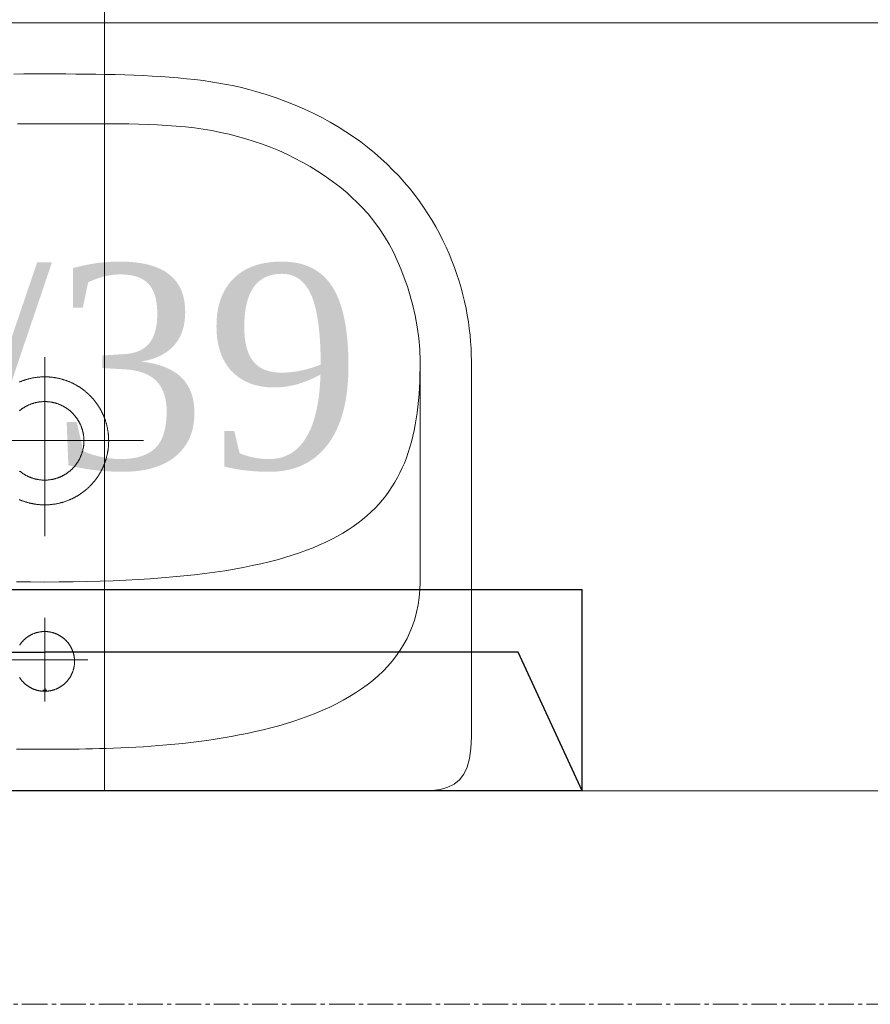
# Model space of a CAD drawing. Header units: centimetres. Extents: x 88729 to 133553, y -16225 to 14174.
# Tile 123 of 231: x 91485 to 91534, y -6861 to -6803. Entities that reach past the tile are written whole.
import ezdxf
from ezdxf.enums import TextEntityAlignment as Align

# ---------------------------------------------------------------- set-up
doc = ezdxf.new("R2010")
doc.units = ezdxf.units.CM
doc.linetypes.add('CENTER2', pattern=[1.125, 0.75, -0.125, 0.125, -0.125])
doc.layers.add('A-ARMATURA', color=252, linetype='Continuous', lineweight=5)
doc.layers.add('E_Istn_pozostaje', color=132, linetype='Continuous', lineweight=25)
for name, color, linetype in [('A-OS', 252, 'CENTER2'), ('A-SCIANY', 252, 'Continuous'), ('A-SUFITY', 252, 'Continuous'), ('E_opisy siły', 5, 'Continuous'), ('E_PODKLAD', 7, 'Continuous'), ('E_siła', 5, 'Continuous'), ('R-MET-IWE', 252, 'Continuous')]:
    doc.layers.add(name, color=color, linetype=linetype)
doc.styles.add('old', font='BOOKOS.TTF')
doc.styles.get("Standard").update_dxf_attribs({"font": 'txt.shx'})

# ---------------------------------------------------------------- blocks, each defined once
blk = doc.blocks.new('RLX_F50_18W')
at = {"ltscale": 0.1}
for p, q in [((5.9, 31.5), (-5.9, 31.5)), ((-5.9, -31.5), (-5.9, 31.5)), ((5.9, 31.5), (-2.224, 27.739)), ((5.9, 31.5), (5.9, -31.5)), ((-2.224, 27.739), (-2.224, 0)), ((-2.224, -27.739), (-2.224, 0)), ((-0.118, 0), (0, 0)), ((0, -0.118), (0, 0.118)), ((0, 0), (0.118, 0))]:
    blk.add_line(p, q, dxfattribs=at)
at = {"ltscale": 0.1, "flags": 9}
blk.add_attdef('RLXLUM', (0, 0), '', height=0.1, dxfattribs=at)
blk = doc.blocks.new('E_opis siły')
at = {"layer": 'E_siła', "linetype": 'Continuous', "ltscale": 0.5, "style": 'old', "flags": 4}
blk.add_attdef('OBWÓD', (0, 0), '', height=12, dxfattribs=at)
blk = doc.blocks.new('A$C3A7D2EB8')
at = {"layer": 'A-ARMATURA'}
for points in [[(1.816, -21.46), (1.217, -21.463), (0.609, -21.465), (-0.008, -21.465), (-0.008, -21.465), (-0.625, -21.465), (-1.233, -21.463), (-1.832, -21.46), (-2.421, -21.456), (-3.002, -21.449), (-3.573, -21.44), (-4.136, -21.428), (-4.689, -21.413), (-5.234, -21.394), (-5.77, -21.372), (-6.297, -21.345), (-6.816, -21.313), (-7.325, -21.277), (-7.827, -21.235), (-8.319, -21.188), (-8.804, -21.134), (-9.279, -21.075), (-9.747, -21.008), (-10.206, -20.934), (-10.657, -20.853), (-11.099, -20.764), (-11.534, -20.667), (-11.96, -20.561), (-12.379, -20.446), (-12.379, -20.446), (-12.982, -20.264), (-13.568, -20.068), (-14.137, -19.859), (-14.689, -19.639), (-15.225, -19.406), (-15.744, -19.162), (-16.246, -18.907), (-16.733, -18.641), (-17.203, -18.365), (-17.658, -18.08), (-18.097, -17.784), (-18.521, -17.48), (-18.929, -17.167), (-19.322, -16.846), (-19.701, -16.518), (-20.064, -16.181), (-20.413, -15.838), (-20.748, -15.488), (-21.069, -15.132), (-21.375, -14.771), (-21.668, -14.404), (-21.947, -14.032), (-22.212, -13.655), (-22.464, -13.274), (-22.703, -12.89), (-22.93, -12.502), (-23.143, -12.111), (-23.344, -11.717), (-23.532, -11.322), (-23.708, -10.925), (-23.872, -10.526), (-24.024, -10.127), (-24.165, -9.727), (-24.294, -9.327), (-24.411, -8.927), (-24.518, -8.528), (-24.613, -8.13), (-24.698, -7.734), (-24.772, -7.339), (-24.836, -6.947), (-24.889, -6.557), (-24.932, -6.171), (-24.966, -5.788), (-24.989, -5.409), (-25.003, -5.035), (-25.008, -4.665), (-25.008, -4.665), (-25.008, 17.362), (-24.981, 18.054), (-24.899, 18.645), (-24.762, 19.142), (-24.568, 19.551), (-24.315, 19.879), (-24.002, 20.133), (-23.629, 20.319), (-23.193, 20.443), (-22.695, 20.513), (-22.131, 20.535), (-0.008, 20.535), (22.115, 20.535)], [(1.646, 18.086), (1.289, 18.089), (0.944, 18.091), (0.613, 18.092), (0.295, 18.093), (-0.008, 18.093), (-0.008, 18.093), (-0.311, 18.093), (-0.628, 18.092), (-0.96, 18.091), (-1.304, 18.089), (-1.661, 18.086), (-2.03, 18.082), (-2.411, 18.076), (-2.802, 18.068), (-3.203, 18.059), (-3.613, 18.047), (-4.032, 18.032), (-4.459, 18.015), (-4.894, 17.994), (-5.335, 17.971), (-5.783, 17.944), (-6.236, 17.913), (-6.694, 17.878), (-7.156, 17.839), (-7.622, 17.795), (-8.09, 17.747), (-8.562, 17.694), (-9.034, 17.636), (-9.508, 17.572), (-9.983, 17.503), (-10.457, 17.427), (-10.93, 17.346), (-11.402, 17.258), (-11.871, 17.164), (-12.338, 17.063), (-12.802, 16.954), (-13.261, 16.838), (-13.716, 16.715), (-14.165, 16.584), (-14.608, 16.445), (-15.045, 16.297), (-15.475, 16.141), (-15.896, 15.976), (-16.31, 15.802), (-16.714, 15.619), (-17.108, 15.427), (-17.491, 15.224), (-17.864, 15.012), (-18.225, 14.789), (-18.574, 14.556), (-18.909, 14.312), (-19.231, 14.058), (-19.539, 13.792), (-19.832, 13.514), (-20.109, 13.225), (-20.37, 12.924), (-20.614, 12.611), (-20.841, 12.286), (-21.05, 11.947), (-21.24, 11.596), (-21.41, 11.232), (-21.561, 10.855), (-21.691, 10.464), (-21.799, 10.059), (-21.886, 9.64), (-21.95, 9.206), (-21.991, 8.758), (-22.008, 8.296), (-22.008, 8.296), (-22.008, -4.636), (-21.981, -5.32), (-21.924, -5.987), (-21.837, -6.649), (-21.72, -7.32), (-21.577, -7.901), (-21.424, -8.462), (-21.257, -9.005), (-21.077, -9.531), (-20.881, -10.041), (-20.668, -10.536), (-20.437, -11.017), (-20.186, -11.487), (-19.913, -11.945), (-19.617, -12.393), (-19.296, -12.832), (-18.95, -13.264), (-18.576, -13.689), (-17.721, -14.505), (-17.299, -14.846), (-16.87, -15.17), (-16.436, -15.476), (-15.997, -15.766), (-15.551, -16.039), (-15.101, -16.295), (-14.644, -16.536), (-14.183, -16.762), (-13.716, -16.972), (-13.244, -17.168), (-12.767, -17.348), (-12.285, -17.515), (-11.799, -17.668), (-11.307, -17.807), (-10.811, -17.932), (-10.311, -18.045), (-9.806, -18.145), (-9.297, -18.233), (-8.776, -18.303), (-8.246, -18.362), (-7.708, -18.412), (-7.163, -18.452), (-6.612, -18.484), (-6.058, -18.508), (-5.5, -18.526), (-4.94, -18.539), (-4.379, -18.546), (-3.819, -18.55), (-3.26, -18.55), (-2.704, -18.548), (-2.152, -18.545), (-1.605, -18.541), (-1.065, -18.538), (-0.532, -18.535), (-0.008, -18.535), (0.516, -18.535), (1.049, -18.538), (1.589, -18.541)], [(-0.008, 10.387), (-0.008, 15.291)], [(1.469, 13.898), (1.456, 13.917), (1.443, 13.936), (1.43, 13.955), (1.417, 13.974), (1.403, 13.992), (1.389, 14.011), (1.375, 14.029), (1.361, 14.047), (1.347, 14.064), (1.332, 14.082), (1.317, 14.099), (1.302, 14.116), (1.286, 14.133), (1.271, 14.15), (1.255, 14.167), (1.239, 14.183), (1.222, 14.199), (1.206, 14.215), (1.189, 14.231), (1.172, 14.246), (1.155, 14.261), (1.138, 14.276), (1.12, 14.291), (1.103, 14.306), (1.085, 14.32), (1.067, 14.334), (1.049, 14.348), (1.03, 14.362), (1.012, 14.375), (0.993, 14.388), (0.974, 14.401), (0.955, 14.413), (0.935, 14.426), (0.916, 14.438), (0.896, 14.45), (0.877, 14.461), (0.857, 14.473), (0.837, 14.484), (0.817, 14.495), (0.796, 14.505), (0.776, 14.516), (0.755, 14.526), (0.734, 14.535), (0.714, 14.545), (0.693, 14.554), (0.671, 14.563), (0.65, 14.572), (0.629, 14.58), (0.608, 14.588), (0.586, 14.596), (0.564, 14.603), (0.543, 14.611), (0.521, 14.618), (0.499, 14.624), (0.477, 14.631), (0.455, 14.637), (0.433, 14.643), (0.41, 14.648), (0.388, 14.653), (0.366, 14.658), (0.343, 14.663), (0.321, 14.667), (0.298, 14.671), (0.276, 14.675), (0.253, 14.679), (0.23, 14.682), (0.208, 14.685), (0.185, 14.687), (0.162, 14.689), (0.139, 14.691), (0.116, 14.693), (0.094, 14.694), (0.071, 14.696), (0.048, 14.696), (0.025, 14.697), (0.002, 14.697), (-0.021, 14.697), (-0.044, 14.696), (-0.067, 14.696), (-0.09, 14.695), (-0.112, 14.693), (-0.135, 14.692), (-0.158, 14.69), (-0.181, 14.688), (-0.204, 14.685), (-0.226, 14.682), (-0.249, 14.679), (-0.272, 14.676), (-0.294, 14.672), (-0.317, 14.668), (-0.339, 14.664), (-0.362, 14.659), (-0.384, 14.654), (-0.407, 14.649), (-0.429, 14.644), (-0.451, 14.638), (-0.473, 14.632), (-0.495, 14.625), (-0.517, 14.619), (-0.539, 14.612), (-0.561, 14.605), (-0.582, 14.597), (-0.604, 14.59), (-0.625, 14.581), (-0.647, 14.573), (-0.668, 14.565), (-0.689, 14.556), (-0.71, 14.547), (-0.731, 14.537), (-0.752, 14.527), (-0.772, 14.517), (-0.793, 14.507), (-0.813, 14.497), (-0.833, 14.486), (-0.853, 14.475), (-0.873, 14.464), (-0.893, 14.452), (-0.913, 14.44), (-0.932, 14.428), (-0.951, 14.416), (-0.971, 14.403), (-0.989, 14.39), (-1.008, 14.377), (-1.027, 14.364), (-1.045, 14.35), (-1.064, 14.337), (-1.082, 14.323), (-1.1, 14.308), (-1.117, 14.294), (-1.135, 14.279), (-1.152, 14.264), (-1.169, 14.249), (-1.186, 14.234), (-1.203, 14.218), (-1.22, 14.202), (-1.236, 14.186), (-1.252, 14.17), (-1.268, 14.153), (-1.284, 14.136), (-1.299, 14.12), (-1.314, 14.103), (-1.329, 14.085), (-1.344, 14.068), (-1.359, 14.05), (-1.373, 14.032), (-1.387, 14.014), (-1.401, 13.996), (-1.415, 13.977), (-1.428, 13.959), (-1.441, 13.94), (-1.454, 13.921), (-1.467, 13.902), (-1.479, 13.883), (-1.491, 13.863), (-1.503, 13.844), (-1.515, 13.824), (-1.526, 13.804), (-1.537, 13.784), (-1.548, 13.764), (-1.558, 13.743), (-1.569, 13.723), (-1.579, 13.702), (-1.588, 13.682), (-1.598, 13.661), (-1.607, 13.64), (-1.616, 13.619), (-1.625, 13.598), (-1.633, 13.576), (-1.641, 13.555), (-1.649, 13.533), (-1.656, 13.512), (-1.664, 13.49), (-1.671, 13.468), (-1.677, 13.446), (-1.684, 13.424), (-1.69, 13.402), (-1.696, 13.38), (-1.701, 13.358), (-1.706, 13.335), (-1.711, 13.313), (-1.716, 13.291), (-1.72, 13.268), (-1.724, 13.246), (-1.728, 13.223), (-1.732, 13.2), (-1.735, 13.178), (-1.738, 13.155), (-1.74, 13.132), (-1.742, 13.109), (-1.744, 13.087), (-1.746, 13.064), (-1.748, 13.041), (-1.749, 13.018), (-1.749, 12.995), (-1.75, 12.972), (-1.75, 12.949), (-1.75, 12.926), (-1.75, 12.903), (-1.749, 12.881), (-1.748, 12.858), (-1.746, 12.835), (-1.745, 12.812), (-1.743, 12.789), (-1.741, 12.766), (-1.738, 12.744), (-1.735, 12.721), (-1.732, 12.698), (-1.729, 12.676), (-1.725, 12.653), (-1.721, 12.63), (-1.717, 12.608), (-1.712, 12.585), (-1.707, 12.563), (-1.702, 12.541), (-1.697, 12.519), (-1.691, 12.496), (-1.685, 12.474), (-1.679, 12.452), (-1.672, 12.43), (-1.665, 12.408), (-1.658, 12.387), (-1.65, 12.365), (-1.643, 12.344), (-1.635, 12.322), (-1.626, 12.301), (-1.618, 12.28), (-1.609, 12.258), (-1.6, 12.237), (-1.59, 12.216), (-1.581, 12.196), (-1.571, 12.175), (-1.56, 12.155), (-1.55, 12.134), (-1.539, 12.114), (-1.528, 12.094), (-1.517, 12.074), (-1.505, 12.054), (-1.493, 12.035), (-1.481, 12.015), (-1.469, 11.996), (-1.456, 11.977), (-1.444, 11.958), (-1.43, 11.939), (-1.417, 11.92), (-1.404, 11.902), (-1.39, 11.884), (-1.376, 11.866), (-1.361, 11.848), (-1.347, 11.83), (-1.332, 11.812), (-1.317, 11.795), (-1.302, 11.778), (-1.287, 11.761), (-1.271, 11.744), (-1.255, 11.728), (-1.239, 11.711), (-1.223, 11.695), (-1.206, 11.679), (-1.19, 11.664), (-1.173, 11.648), (-1.156, 11.633), (-1.138, 11.618), (-1.121, 11.603), (-1.103, 11.589), (-1.085, 11.574), (-1.067, 11.56), (-1.049, 11.546), (-1.031, 11.533), (-1.012, 11.519), (-0.993, 11.506), (-0.974, 11.493), (-0.955, 11.481), (-0.936, 11.468), (-0.916, 11.456), (-0.897, 11.444), (-0.877, 11.433), (-0.857, 11.421), (-0.837, 11.41), (-0.817, 11.4), (-0.797, 11.389), (-0.776, 11.379), (-0.756, 11.369), (-0.735, 11.359), (-0.714, 11.349), (-0.693, 11.34), (-0.672, 11.331), (-0.651, 11.323), (-0.629, 11.314), (-0.608, 11.306), (-0.586, 11.298), (-0.565, 11.291), (-0.543, 11.284), (-0.521, 11.277), (-0.499, 11.27), (-0.477, 11.263), (-0.455, 11.257), (-0.433, 11.252), (-0.411, 11.246), (-0.389, 11.241), (-0.366, 11.236), (-0.344, 11.231), (-0.321, 11.227), (-0.299, 11.223), (-0.276, 11.219), (-0.254, 11.216), (-0.231, 11.212), (-0.208, 11.21), (-0.185, 11.207), (-0.163, 11.205), (-0.14, 11.203), (-0.117, 11.201), (-0.094, 11.2), (-0.071, 11.199), (-0.048, 11.198), (-0.025, 11.197), (-0.002, 11.197), (0.02, 11.197), (0.043, 11.198), (0.066, 11.198), (0.089, 11.199), (0.112, 11.201), (0.135, 11.202), (0.158, 11.204), (0.18, 11.206), (0.203, 11.209), (0.226, 11.212), (0.249, 11.215), (0.271, 11.218), (0.294, 11.222), (0.316, 11.226), (0.339, 11.23), (0.361, 11.235), (0.384, 11.24), (0.406, 11.245), (0.428, 11.25), (0.45, 11.256), (0.473, 11.262), (0.495, 11.269), (0.517, 11.275), (0.538, 11.282), (0.56, 11.289), (0.582, 11.297), (0.603, 11.305), (0.625, 11.313), (0.646, 11.321), (0.667, 11.329), (0.688, 11.338), (0.709, 11.348), (0.73, 11.357), (0.751, 11.367), (0.772, 11.377), (0.792, 11.387), (0.813, 11.397), (0.833, 11.408), (0.853, 11.419), (0.873, 11.43), (0.893, 11.442), (0.912, 11.454), (0.932, 11.466), (0.951, 11.478), (0.97, 11.491), (0.989, 11.504), (1.008, 11.517), (1.027, 11.53), (1.045, 11.544), (1.063, 11.557), (1.081, 11.571), (1.099, 11.586), (1.117, 11.6), (1.135, 11.615), (1.152, 11.63), (1.169, 11.645), (1.186, 11.66), (1.203, 11.676), (1.219, 11.692), (1.236, 11.708), (1.252, 11.724), (1.268, 11.741), (1.283, 11.757), (1.299, 11.774), (1.314, 11.792), (1.329, 11.809), (1.344, 11.826), (1.358, 11.844), (1.373, 11.862), (1.387, 11.88), (1.401, 11.898), (1.414, 11.917), (1.428, 11.935), (1.441, 11.954), (1.454, 11.973), (1.466, 11.992)], [(-2.53, 12.856), (2.53, 12.856)], [(-0.008, 8.296), (-0.85, 8.293), (-1.672, 8.284), (-2.472, 8.269), (-3.252, 8.249), (-4.012, 8.223), (-4.752, 8.19), (-5.472, 8.152), (-6.173, 8.108), (-6.854, 8.058), (-7.517, 8.002), (-8.16, 7.941), (-8.785, 7.873), (-9.392, 7.799), (-9.981, 7.719), (-10.552, 7.633), (-11.106, 7.541), (-11.642, 7.443), (-12.162, 7.339), (-12.665, 7.229), (-13.151, 7.113), (-13.621, 6.991), (-14.075, 6.862), (-14.513, 6.728), (-14.935, 6.587), (-15.343, 6.44), (-15.735, 6.287), (-16.113, 6.128), (-16.476, 5.962), (-16.825, 5.79), (-17.16, 5.613), (-17.481, 5.428), (-17.789, 5.238), (-18.084, 5.041), (-18.365, 4.838), (-18.634, 4.629), (-18.89, 4.413), (-19.134, 4.191), (-19.366, 3.962), (-19.586, 3.727), (-19.795, 3.486), (-19.992, 3.239), (-20.179, 2.985), (-20.355, 2.724), (-20.52, 2.457), (-20.675, 2.184), (-20.82, 1.904), (-20.955, 1.617), (-21.081, 1.325), (-21.197, 1.025), (-21.305, 0.719), (-21.404, 0.407), (-21.494, 0.088), (-21.576, -0.238), (-21.65, -0.57), (-21.716, -0.909), (-21.775, -1.255), (-21.826, -1.607), (-21.871, -1.966), (-21.909, -2.331), (-21.94, -2.703), (-21.965, -3.082), (-21.984, -3.468), (-21.997, -3.86), (-22.005, -4.259), (-22.008, -4.665)], [(1.656, 8.284), (0.835, 8.293), (-0.008, 8.296)], [(0, -4.88), (0, 5.618)], [(1.489, 3.469), (1.459, 3.482), (1.428, 3.495), (1.397, 3.507), (1.365, 3.52), (1.334, 3.532), (1.303, 3.544), (1.271, 3.555), (1.239, 3.566), (1.208, 3.577), (1.176, 3.588), (1.144, 3.598), (1.112, 3.608), (1.08, 3.618), (1.048, 3.628), (1.015, 3.637), (0.983, 3.646), (0.951, 3.655), (0.918, 3.663), (0.886, 3.671), (0.853, 3.679), (0.82, 3.686), (0.787, 3.694), (0.755, 3.7), (0.722, 3.707), (0.689, 3.713), (0.656, 3.719), (0.623, 3.725), (0.59, 3.731), (0.556, 3.736), (0.523, 3.74), (0.49, 3.745), (0.457, 3.749), (0.423, 3.753), (0.39, 3.757), (0.357, 3.76), (0.323, 3.763), (0.29, 3.766), (0.256, 3.768), (0.223, 3.771), (0.189, 3.772), (0.156, 3.774), (0.122, 3.775), (0.089, 3.776), (0.055, 3.777), (0.021, 3.777), (-0.012, 3.777), (-0.046, 3.777), (-0.079, 3.776), (-0.113, 3.775), (-0.146, 3.774), (-0.18, 3.773), (-0.213, 3.771), (-0.247, 3.769), (-0.28, 3.767), (-0.314, 3.764), (-0.347, 3.761), (-0.381, 3.758), (-0.414, 3.754), (-0.447, 3.75), (-0.481, 3.746), (-0.514, 3.742), (-0.547, 3.737), (-0.58, 3.732), (-0.614, 3.727), (-0.647, 3.721), (-0.68, 3.715), (-0.713, 3.709), (-0.746, 3.702), (-0.778, 3.695), (-0.811, 3.688), (-0.844, 3.681), (-0.877, 3.673), (-0.909, 3.665), (-0.942, 3.657), (-0.974, 3.648), (-1.007, 3.64), (-1.039, 3.63), (-1.071, 3.621), (-1.103, 3.611), (-1.135, 3.601), (-1.167, 3.591), (-1.199, 3.58), (-1.231, 3.569), (-1.262, 3.558), (-1.294, 3.547), (-1.325, 3.535), (-1.357, 3.523), (-1.388, 3.511), (-1.419, 3.498), (-1.45, 3.485), (-1.481, 3.472), (-1.512, 3.459), (-1.542, 3.445), (-1.573, 3.431), (-1.603, 3.417), (-1.634, 3.403), (-1.664, 3.388), (-1.694, 3.373), (-1.724, 3.358), (-1.753, 3.342), (-1.783, 3.326), (-1.812, 3.31), (-1.842, 3.294), (-1.871, 3.277), (-1.9, 3.26), (-1.929, 3.243), (-1.958, 3.226), (-1.986, 3.208), (-2.014, 3.19), (-2.043, 3.172), (-2.071, 3.154), (-2.099, 3.135), (-2.126, 3.116), (-2.154, 3.097), (-2.181, 3.077), (-2.209, 3.058), (-2.236, 3.038), (-2.262, 3.018), (-2.289, 2.997), (-2.316, 2.977), (-2.342, 2.956), (-2.368, 2.935), (-2.394, 2.914), (-2.42, 2.892), (-2.445, 2.87), (-2.471, 2.848), (-2.496, 2.826), (-2.521, 2.804), (-2.545, 2.781), (-2.57, 2.758), (-2.594, 2.735), (-2.618, 2.712), (-2.642, 2.688), (-2.666, 2.664), (-2.69, 2.64), (-2.713, 2.616), (-2.736, 2.592), (-2.759, 2.567), (-2.781, 2.542), (-2.804, 2.517), (-2.826, 2.492), (-2.848, 2.467), (-2.87, 2.441), (-2.891, 2.415), (-2.912, 2.389), (-2.933, 2.363), (-2.954, 2.337), (-2.975, 2.31), (-2.995, 2.284), (-3.015, 2.257), (-3.035, 2.23), (-3.055, 2.202), (-3.074, 2.175), (-3.093, 2.147), (-3.112, 2.12), (-3.13, 2.092), (-3.149, 2.064), (-3.167, 2.035), (-3.185, 2.007), (-3.202, 1.978), (-3.22, 1.95), (-3.237, 1.921), (-3.254, 1.892), (-3.27, 1.863), (-3.286, 1.833), (-3.302, 1.804), (-3.318, 1.774), (-3.334, 1.744), (-3.349, 1.714), (-3.364, 1.684), (-3.379, 1.654), (-3.393, 1.624), (-3.407, 1.593), (-3.421, 1.563), (-3.435, 1.532), (-3.448, 1.501), (-3.461, 1.47), (-3.474, 1.439), (-3.486, 1.408), (-3.499, 1.377), (-3.511, 1.346), (-3.522, 1.314), (-3.534, 1.283), (-3.545, 1.251), (-3.555, 1.219), (-3.566, 1.187), (-3.576, 1.155), (-3.586, 1.123), (-3.596, 1.091), (-3.605, 1.059), (-3.614, 1.027), (-3.623, 0.994), (-3.632, 0.962), (-3.64, 0.929), (-3.648, 0.897), (-3.655, 0.864), (-3.663, 0.831), (-3.67, 0.798), (-3.677, 0.766), (-3.683, 0.733), (-3.689, 0.7), (-3.695, 0.667), (-3.701, 0.633), (-3.706, 0.6), (-3.711, 0.567), (-3.716, 0.534), (-3.72, 0.501), (-3.724, 0.467), (-3.728, 0.434), (-3.731, 0.401), (-3.735, 0.367), (-3.737, 0.334), (-3.74, 0.3), (-3.742, 0.267), (-3.744, 0.233), (-3.746, 0.2), (-3.747, 0.166), (-3.748, 0.133), (-3.749, 0.099), (-3.75, 0.066), (-3.75, 0.032), (-3.75, -0.002), (-3.749, -0.035), (-3.749, -0.069), (-3.748, -0.102), (-3.746, -0.136), (-3.745, -0.169), (-3.743, -0.203), (-3.741, -0.236), (-3.738, -0.27), (-3.735, -0.303), (-3.732, -0.337), (-3.729, -0.37), (-3.725, -0.403), (-3.721, -0.437), (-3.717, -0.47), (-3.712, -0.503), (-3.707, -0.536), (-3.702, -0.57), (-3.697, -0.603), (-3.691, -0.636), (-3.685, -0.669), (-3.678, -0.702), (-3.672, -0.735), (-3.665, -0.767), (-3.658, -0.8), (-3.65, -0.833), (-3.642, -0.866), (-3.634, -0.898), (-3.626, -0.931), (-3.617, -0.963), (-3.608, -0.995), (-3.599, -1.028), (-3.589, -1.06), (-3.579, -1.092), (-3.569, -1.124), (-3.559, -1.156), (-3.548, -1.188), (-3.537, -1.219), (-3.525, -1.251), (-3.514, -1.282), (-3.502, -1.314), (-3.49, -1.345), (-3.477, -1.376), (-3.465, -1.407), (-3.452, -1.438), (-3.439, -1.469), (-3.425, -1.5), (-3.411, -1.53), (-3.397, -1.561), (-3.383, -1.591), (-3.368, -1.621), (-3.353, -1.652), (-3.338, -1.681), (-3.323, -1.711), (-3.307, -1.741), (-3.291, -1.77), (-3.275, -1.8), (-3.258, -1.829), (-3.242, -1.858), (-3.225, -1.887), (-3.207, -1.916), (-3.19, -1.945), (-3.172, -1.973), (-3.154, -2.001), (-3.136, -2.029), (-3.117, -2.057), (-3.098, -2.085), (-3.079, -2.113), (-3.06, -2.14), (-3.041, -2.168), (-3.021, -2.195), (-3.001, -2.222), (-2.981, -2.248), (-2.96, -2.275), (-2.939, -2.301), (-2.918, -2.328), (-2.897, -2.354), (-2.876, -2.38), (-2.854, -2.405), (-2.832, -2.431), (-2.81, -2.456), (-2.788, -2.481), (-2.765, -2.506), (-2.742, -2.53), (-2.719, -2.555), (-2.696, -2.579), (-2.673, -2.603), (-2.649, -2.627), (-2.625, -2.651), (-2.601, -2.674), (-2.577, -2.697), (-2.552, -2.72), (-2.528, -2.743), (-2.503, -2.765), (-2.478, -2.788), (-2.452, -2.81), (-2.427, -2.832), (-2.401, -2.853), (-2.375, -2.874), (-2.349, -2.896), (-2.323, -2.917), (-2.297, -2.937), (-2.27, -2.958), (-2.243, -2.978), (-2.216, -2.998), (-2.189, -3.018), (-2.162, -3.037), (-2.134, -3.056), (-2.107, -3.075), (-2.079, -3.094), (-2.051, -3.112), (-2.023, -3.131), (-1.994, -3.149), (-1.966, -3.166), (-1.937, -3.184), (-1.908, -3.201), (-1.879, -3.218), (-1.85, -3.235), (-1.821, -3.251), (-1.791, -3.267), (-1.762, -3.283), (-1.732, -3.299), (-1.702, -3.314), (-1.672, -3.329), (-1.642, -3.344), (-1.612, -3.359), (-1.582, -3.373), (-1.551, -3.387), (-1.521, -3.401), (-1.49, -3.414), (-1.459, -3.427), (-1.428, -3.44), (-1.397, -3.453), (-1.366, -3.465), (-1.334, -3.477), (-1.303, -3.489), (-1.271, -3.501), (-1.24, -3.512), (-1.208, -3.523), (-1.176, -3.534), (-1.144, -3.544), (-1.112, -3.554), (-1.08, -3.564), (-1.048, -3.573), (-1.016, -3.583), (-0.983, -3.592), (-0.951, -3.6), (-0.919, -3.609), (-0.886, -3.617), (-0.853, -3.624), (-0.821, -3.632), (-0.788, -3.639), (-0.755, -3.646), (-0.722, -3.653), (-0.689, -3.659), (-0.656, -3.665), (-0.623, -3.671), (-0.59, -3.676), (-0.557, -3.681), (-0.523, -3.686), (-0.49, -3.691), (-0.457, -3.695), (-0.424, -3.699), (-0.39, -3.702), (-0.357, -3.706), (-0.323, -3.709), (-0.29, -3.712), (-0.256, -3.714), (-0.223, -3.716), (-0.189, -3.718), (-0.156, -3.72), (-0.122, -3.721), (-0.089, -3.722), (-0.055, -3.722), (-0.022, -3.723), (0.012, -3.723), (0.045, -3.723), (0.079, -3.722), (0.112, -3.721), (0.146, -3.72), (0.18, -3.719), (0.213, -3.717), (0.247, -3.715), (0.28, -3.712), (0.314, -3.71), (0.347, -3.707), (0.38, -3.703), (0.414, -3.7), (0.447, -3.696), (0.48, -3.692), (0.514, -3.687), (0.547, -3.683), (0.58, -3.678), (0.613, -3.672), (0.646, -3.667), (0.679, -3.661), (0.712, -3.655), (0.745, -3.648), (0.778, -3.641), (0.811, -3.634), (0.844, -3.627), (0.876, -3.619), (0.909, -3.611), (0.941, -3.603), (0.974, -3.594), (1.006, -3.585), (1.039, -3.576), (1.071, -3.567), (1.103, -3.557), (1.135, -3.547), (1.167, -3.537), (1.199, -3.526), (1.23, -3.515), (1.262, -3.504), (1.294, -3.493), (1.325, -3.481), (1.356, -3.469), (1.388, -3.457), (1.419, -3.444), (1.45, -3.431), (1.481, -3.418)], [(1.468, 1.798), (1.448, 1.814), (1.427, 1.831), (1.406, 1.847), (1.386, 1.863), (1.365, 1.878), (1.343, 1.894), (1.322, 1.909), (1.3, 1.924), (1.279, 1.939), (1.257, 1.953), (1.235, 1.968), (1.212, 1.982), (1.19, 1.995), (1.167, 2.009), (1.145, 2.022), (1.122, 2.035), (1.099, 2.048), (1.076, 2.06), (1.052, 2.072), (1.029, 2.084), (1.005, 2.096), (0.982, 2.107), (0.958, 2.118), (0.934, 2.129), (0.91, 2.139), (0.886, 2.15), (0.861, 2.16), (0.837, 2.169), (0.812, 2.179), (0.788, 2.188), (0.763, 2.197), (0.738, 2.205), (0.713, 2.214), (0.688, 2.222), (0.663, 2.229), (0.638, 2.237), (0.613, 2.244), (0.587, 2.251), (0.562, 2.257), (0.536, 2.264), (0.511, 2.27), (0.485, 2.275), (0.459, 2.281), (0.434, 2.286), (0.408, 2.291), (0.382, 2.295), (0.356, 2.299), (0.33, 2.303), (0.304, 2.307), (0.278, 2.31), (0.252, 2.313), (0.226, 2.316), (0.199, 2.318), (0.173, 2.321), (0.147, 2.322), (0.121, 2.324), (0.095, 2.325), (0.068, 2.326), (0.042, 2.327), (0.016, 2.327), (-0.01, 2.327), (-0.037, 2.327), (-0.063, 2.326), (-0.089, 2.325), (-0.116, 2.324), (-0.142, 2.323), (-0.168, 2.321), (-0.194, 2.319), (-0.22, 2.317), (-0.246, 2.314), (-0.273, 2.311), (-0.299, 2.308), (-0.325, 2.304), (-0.351, 2.3), (-0.377, 2.296), (-0.402, 2.292), (-0.428, 2.287), (-0.454, 2.282), (-0.48, 2.277), (-0.506, 2.271), (-0.531, 2.265), (-0.557, 2.259), (-0.582, 2.252), (-0.607, 2.245), (-0.633, 2.238), (-0.658, 2.231), (-0.683, 2.223), (-0.708, 2.215), (-0.733, 2.207), (-0.758, 2.199), (-0.783, 2.19), (-0.807, 2.181), (-0.832, 2.171), (-0.856, 2.162), (-0.881, 2.152), (-0.905, 2.142), (-0.929, 2.131), (-0.953, 2.12), (-0.977, 2.109), (-1.001, 2.098), (-1.024, 2.087), (-1.048, 2.075), (-1.071, 2.063), (-1.094, 2.05), (-1.117, 2.038), (-1.14, 2.025), (-1.163, 2.012), (-1.185, 1.998), (-1.208, 1.985), (-1.23, 1.971), (-1.252, 1.956), (-1.274, 1.942), (-1.296, 1.927), (-1.318, 1.912), (-1.339, 1.897), (-1.36, 1.882), (-1.381, 1.866), (-1.402, 1.85), (-1.423, 1.834), (-1.444, 1.818), (-1.464, 1.801), (-1.484, 1.784), (-1.504, 1.767), (-1.524, 1.75), (-1.543, 1.732), (-1.563, 1.715), (-1.582, 1.697), (-1.601, 1.679), (-1.62, 1.66), (-1.638, 1.642), (-1.657, 1.623), (-1.675, 1.604), (-1.693, 1.584), (-1.71, 1.565), (-1.728, 1.545), (-1.745, 1.526), (-1.762, 1.506), (-1.779, 1.485), (-1.795, 1.465), (-1.812, 1.444), (-1.828, 1.423), (-1.844, 1.403), (-1.859, 1.381), (-1.874, 1.36), (-1.89, 1.339), (-1.904, 1.317), (-1.919, 1.295), (-1.933, 1.273), (-1.948, 1.251), (-1.961, 1.229), (-1.975, 1.206), (-1.988, 1.183), (-2.001, 1.161), (-2.014, 1.138), (-2.027, 1.115), (-2.039, 1.091), (-2.051, 1.068), (-2.063, 1.045), (-2.074, 1.021), (-2.086, 0.997), (-2.096, 0.973), (-2.107, 0.949), (-2.118, 0.925), (-2.128, 0.901), (-2.138, 0.877), (-2.147, 0.852), (-2.156, 0.827), (-2.165, 0.803), (-2.174, 0.778), (-2.183, 0.753), (-2.191, 0.728), (-2.199, 0.703), (-2.206, 0.678), (-2.213, 0.653), (-2.22, 0.627), (-2.227, 0.602), (-2.234, 0.576), (-2.24, 0.551), (-2.245, 0.525), (-2.251, 0.5), (-2.256, 0.474), (-2.261, 0.448), (-2.266, 0.422), (-2.27, 0.396), (-2.274, 0.37), (-2.278, 0.344), (-2.282, 0.318), (-2.285, 0.292), (-2.288, 0.266), (-2.29, 0.24), (-2.293, 0.214), (-2.294, 0.188), (-2.296, 0.161), (-2.298, 0.135), (-2.299, 0.109), (-2.299, 0.083), (-2.3, 0.056), (-2.3, 0.03), (-2.3, 0.004), (-2.3, -0.022), (-2.299, -0.049), (-2.298, -0.075), (-2.297, -0.101), (-2.295, -0.127), (-2.293, -0.154), (-2.291, -0.18), (-2.288, -0.206), (-2.285, -0.232), (-2.282, -0.258), (-2.279, -0.284), (-2.275, -0.31), (-2.271, -0.336), (-2.267, -0.362), (-2.262, -0.388), (-2.257, -0.414), (-2.252, -0.44), (-2.247, -0.465), (-2.241, -0.491), (-2.235, -0.516), (-2.229, -0.542), (-2.222, -0.567), (-2.215, -0.593), (-2.208, -0.618), (-2.2, -0.643), (-2.192, -0.668), (-2.184, -0.693), (-2.176, -0.718), (-2.167, -0.743), (-2.158, -0.768), (-2.149, -0.792), (-2.14, -0.817), (-2.13, -0.841), (-2.12, -0.865), (-2.11, -0.89), (-2.099, -0.914), (-2.088, -0.938), (-2.077, -0.961), (-2.065, -0.985), (-2.054, -1.008), (-2.042, -1.032), (-2.03, -1.055), (-2.017, -1.078), (-2.004, -1.101), (-1.991, -1.124), (-1.978, -1.147), (-1.964, -1.169), (-1.951, -1.192), (-1.937, -1.214), (-1.922, -1.236), (-1.908, -1.258), (-1.893, -1.279), (-1.878, -1.301), (-1.863, -1.322), (-1.847, -1.343), (-1.831, -1.364), (-1.815, -1.385), (-1.799, -1.406), (-1.783, -1.426), (-1.766, -1.447), (-1.749, -1.467), (-1.732, -1.487), (-1.714, -1.506), (-1.697, -1.526), (-1.679, -1.545), (-1.661, -1.564), (-1.642, -1.583), (-1.624, -1.602), (-1.605, -1.62), (-1.586, -1.638), (-1.567, -1.656), (-1.548, -1.674), (-1.528, -1.692), (-1.509, -1.709), (-1.489, -1.726), (-1.468, -1.743), (-1.448, -1.76), (-1.428, -1.776), (-1.407, -1.792), (-1.386, -1.808), (-1.365, -1.824), (-1.344, -1.839), (-1.322, -1.855), (-1.301, -1.87), (-1.279, -1.884), (-1.257, -1.899), (-1.235, -1.913), (-1.213, -1.927), (-1.19, -1.941), (-1.168, -1.954), (-1.145, -1.968), (-1.122, -1.98), (-1.099, -1.993), (-1.076, -2.006), (-1.053, -2.018), (-1.029, -2.03), (-1.006, -2.041), (-0.982, -2.053), (-0.958, -2.064), (-0.934, -2.074), (-0.91, -2.085), (-0.886, -2.095), (-0.862, -2.105), (-0.837, -2.115), (-0.813, -2.124), (-0.788, -2.134), (-0.764, -2.142), (-0.739, -2.151), (-0.714, -2.159), (-0.689, -2.167), (-0.664, -2.175), (-0.638, -2.182), (-0.613, -2.19), (-0.588, -2.196), (-0.562, -2.203), (-0.537, -2.209), (-0.511, -2.215), (-0.486, -2.221), (-0.46, -2.226), (-0.434, -2.231), (-0.408, -2.236), (-0.382, -2.241), (-0.356, -2.245), (-0.33, -2.249), (-0.304, -2.253), (-0.278, -2.256), (-0.252, -2.259), (-0.226, -2.262), (-0.2, -2.264), (-0.174, -2.266), (-0.148, -2.268), (-0.121, -2.27), (-0.095, -2.271), (-0.069, -2.272), (-0.043, -2.272), (-0.016, -2.273), (0.01, -2.273), (0.036, -2.273), (0.062, -2.272), (0.089, -2.271), (0.115, -2.27), (0.141, -2.268), (0.167, -2.267), (0.194, -2.265), (0.22, -2.262), (0.246, -2.26), (0.272, -2.257), (0.298, -2.253), (0.324, -2.25), (0.35, -2.246), (0.376, -2.242), (0.402, -2.237), (0.428, -2.233), (0.454, -2.228), (0.479, -2.222), (0.505, -2.217), (0.531, -2.211), (0.556, -2.204), (0.582, -2.198), (0.607, -2.191), (0.632, -2.184), (0.657, -2.177), (0.683, -2.169), (0.708, -2.161), (0.733, -2.153), (0.757, -2.144), (0.782, -2.136), (0.807, -2.127), (0.831, -2.117), (0.856, -2.108), (0.88, -2.098), (0.904, -2.087), (0.928, -2.077), (0.952, -2.066), (0.976, -2.055), (1, -2.044), (1.024, -2.032), (1.047, -2.021), (1.07, -2.008), (1.094, -1.996), (1.117, -1.983), (1.14, -1.971), (1.162, -1.957), (1.185, -1.944), (1.207, -1.93), (1.23, -1.916), (1.252, -1.902), (1.274, -1.888), (1.295, -1.873), (1.317, -1.858), (1.339, -1.843), (1.36, -1.828), (1.381, -1.812), (1.402, -1.796), (1.423, -1.78), (1.443, -1.764), (1.463, -1.747), (1.484, -1.73)], [(4.88, 0), (-5.799, 0)]]:
    blk.add_lwpolyline(points, dxfattribs=at)
blk = doc.blocks.new('A$Ce817dbbb')
at = {"layer": 'A-ARMATURA', "color": 252, "lineweight": 9}
blk.add_line((227.104, -17269.017), (39.096, -17269.017), dxfattribs=at)
at = {"layer": 'A-OS', "color": 252, "lineweight": 9, "ltscale": 2}
blk.add_line((-2608.234, -17326.517), (3323.946, -17326.517), dxfattribs=at)
at = {"layer": 'A-SCIANY', "color": 252, "lineweight": 9, "ltscale": 3}
for p, q in [((374.104, -17314.017), (39.104, -17314.017)), ((39.104, -17314.017), (199.104, -17314.017))]:
    blk.add_line(p, q, dxfattribs=at)
at = {"layer": 'A-SUFITY', "lineweight": 0, "ltscale": 0.1}
blk.add_line((87.604, -17314.017), (87.604, -17091.017), dxfattribs=at)
at = {"layer": 'A-ARMATURA', "color": 252, "lineweight": 9, "rotation": 180}
blk.add_blockref('A$C3A7D2EB8', (84.096, -17293.482), dxfattribs=at)
at = {"layer": 'R-MET-IWE', "color": 252, "lineweight": 9, "width": 0.75}
for tag, rotation, p in [('0-', 90, (-1139.045, -4143.611)), ('0-', 90, (-1113.045, -4143.611)), ('0-', 90, (-1087.045, -4143.611)), ('2-', 90, (-796.045, -4143.611)), ('2-', 90, (-505.045, -4143.611)), ('0-', 90, (-480.045, -4143.611)), ('0-', 90, (-456.045, -4143.611)), ('2-', 90, (-166.045, -4143.611)), ('2-', 90, (-625.663, -4833.611)), ('2-', 90, (-599.663, -4833.611)), ('2-', 90, (-573.663, -4833.611)), ('0-', 180, (-2169.638, -4848.468)), ('0-', 180, (-2169.638, -4873.468)), ('0-', 180, (-2169.638, -4899.468)), ('-2', 90, (-1661.47, -4961.645)), ('-2', 90, (-1636.47, -4961.645)), ('0-', 270, (-1489.782, -4968.061)), ('0-', 270, (-1464.782, -4968.061)), ('0-', 270, (-1439.782, -4968.061)), ('0-', 270, (-1364.782, -4968.061)), ('0-', 270, (-1339.782, -4968.061)), ('0-', 270, (-1314.782, -4968.061)), ('0-', 270, (328.218, -4968.061)), ('0-', 270, (354.218, -4968.061)), ('0-', 270, (1256.218, -4968.061)), ('0-', 270, (1282.218, -4968.061)), ('0-', 90, (-513.045, -5496.611)), ('0-', 90, (-487.045, -5496.611)), ('K.S.-', 90, (-487.045, -5766.111)), ('0-', 90, (-513.045, -5766.111)), ('1-', 90, (-539.045, -6114.611)), ('0-', 90, (-513.045, -6114.611)), ('0-', 90, (-487.045, -6114.611)), ('0-', 90, (301.955, -6545.611)), ('0-', 90, (327.955, -6545.611)), ('0-', 90, (353.955, -6545.611)), ('0-', 90, (416.113, -6545.611)), ('0-', 90, (1255.955, -6545.611)), ('0-', 90, (1281.955, -6545.611)), ('1-', 90, (2382.955, -6845.611)), ('1-', 90, (2408.955, -6845.611)), ('1-', 90, (2434.955, -6845.611)), ('1-', 90, (2827.955, -6845.611)), ('1-', 90, (2853.955, -6845.611)), ('1-', 90, (2879.955, -6845.611)), ('<-2', 90, (-910.64, -10482.409)), ('2->', 90, (-718.146, -10854.38)), ('2->', 90, (-692.146, -10854.38)), ('2->', 90, (-744.146, -10870.803)), ('-0', 90, (-186.093, -12450.121)), ('1-', 90, (2264.472, -12866.38)), ('1-', 90, (2290.472, -12866.38)), ('1-', 90, (2316.472, -12866.38)), ('1-', 90, (2709.472, -12866.38)), ('1-', 90, (2735.472, -12866.38)), ('1-', 90, (2761.472, -12866.38)), ('<-KL', 90, (-700.012, -16780.913)), ('-0', 90, (-179.939, -18957.533)), ('0->', 90, (-1257.528, -23179.046)), ('0->', 90, (-1231.528, -23179.046)), ('0->', 90, (-1205.528, -23179.046)), ('0->', 90, (-600.528, -23179.046)), ('0->', 90, (-574.528, -23179.046)), ('0->', 90, (-1692.528, -24074.046)), ('0->', 90, (-1666.528, -24074.046)), ('0->', 90, (-1640.528, -24074.046)), ('0->', 90, (-1486.528, -24074.046)), ('0->', 90, (-1460.528, -24074.046)), ('0->', 90, (-1434.528, -24074.046)), ('<-0', 90, (-499.818, -24383.565)), ('<-0', 90, (-298.109, -24383.565)), ('<-0', 180, (-587.122, -25088.859)), ('<-0', 270, (-496.631, -25202.677)), ('<-0', 180, (-1353.253, -25419.359)), ('<-0', 180, (-1187.253, -25444.101)), ('<-0', 90, (-179.614, -25454.222)), ('<-0', 90, (-69.593, -26375.359)), ('<-0', 90, (-43.593, -26375.359))]:
    blk.add_attdef(tag, text='', height=17, rotation=rotation, dxfattribs=at).set_placement(p, align=Align.MIDDLE)
for tag, p in [('2-', (1424.812, -4179.204)), ('2-', (1424.812, -4205.204)), ('K.S.-', (-76.891, -4264.204)), ('KL-', (-613.132, -4292.185)), ('1-', (-613.132, -4312.185)), ('1-', (-613.132, -4332.185)), ('K.S.-', (1414.126, -4333.662)), ('0-', (-70.188, -4341.204)), ('0-', (469.812, -4341.204)), ('1-', (-613.132, -4352.185)), ('0-', (1424.812, -4361.204)), ('0-', (-70.188, -4367.204)), ('1-', (469.812, -4367.204)), ('0-', (1099.812, -4368.204)), ('2-', (1424.812, -4387.204)), ('1-', (-70.188, -4393.204)), ('1-', (469.812, -4393.204)), ('1-', (1099.812, -4394.204)), ('2-', (1424.812, -4413.204)), ('2-', (-70.188, -4419.204)), ('2-', (1099.812, -4420.204)), ('2-', (469.812, -4444.204)), ('K.S.-', (-76.891, -4445.204)), ('2-', (1099.812, -4446.204)), ('2-', (469.812, -4470.204)), ('2-', (-825.188, -4496.204)), ('2-', (-825.188, -4522.204)), ('2-', (-70.188, -4574.204)), ('2-', (-70.188, -4600.204)), ('K.S.-', (1089.126, -4600.662)), ('2-', (1099.812, -4653.204)), ('2-', (-70.188, -4669.204)), ('2-', (1099.812, -4679.204)), ('-1', (1806.777, -4690.779)), ('1-', (-70.188, -4695.204)), ('2-', (1099.812, -4705.204)), ('-1', (1806.777, -4716.295)), ('K.S.-', (-73.204, -4721.204)), ('-1', (1806.777, -4743.07)), ('FR-', (-70.188, -4747.204)), ('0-', (-1066.188, -6382.704)), ('0-', (-1066.188, -6408.704)), ('2-', (1729.812, -6586.204)), ('2-', (1729.812, -6612.204)), ('2-', (1729.812, -6638.204)), ('2-', (1729.812, -6664.204)), ('K.S.-', (469.812, -6788.204)), ('1-', (-962.188, -6915.204)), ('2-', (1729.812, -6923.204)), ('1-', (-460.188, -6923.204)), ('1-', (469.812, -6923.204)), ('1-', (-460.188, -6949.204)), ('1-', (469.812, -6949.204)), ('2-', (1729.812, -6949.204)), ('K.S.-', (2901.812, -6960.204)), ('2-', (1729.812, -6975.204)), ('2-', (1729.812, -7001.204)), ('2-', (-460.188, -7026.204)), ('0-', (469.812, -7026.204)), ('2-', (-460.188, -7052.204)), ('0-', (469.812, -7052.204)), ('2-', (-460.188, -7078.204)), ('2-', (469.812, -7078.204)), ('1-', (2901.812, -7088.204)), ('2-', (469.812, -7104.204)), ('1-', (2901.812, -7114.204)), ('0-', (1729.812, -7131.204)), ('2-', (-460.188, -7141.204)), ('0-', (1729.812, -7157.204)), ('2-', (-460.188, -7167.204)), ('2-', (469.812, -7181.204)), ('2-', (1729.812, -7183.204)), ('0-', (-460.188, -7193.204)), ('2-', (469.812, -7207.204)), ('2-', (1729.812, -7209.204)), ('K.S.-', (-470.874, -7217.662)), ('2-', (469.812, -7233.204)), ('2-', (1729.812, -7235.204)), ('1-', (-460.188, -7245.204)), ('2-', (469.812, -7259.204)), ('2-', (1729.812, -7261.204)), ('2-', (1729.812, -7287.204)), ('2-', (-460.188, -7297.204)), ('2->', (-943.671, -10542.973)), ('-1', (1688.294, -10711.548)), ('-1', (1688.294, -10737.548)), ('-1', (1688.294, -10763.548)), ('<-2', (1685.551, -12605.392)), ('2->', (1611.329, -12636.472)), ('2->', (1611.329, -12658.973)), ('2->', (1590.766, -12684.973)), ('K.S.-', (2783.329, -12980.973)), ('2->', (-578.671, -13046.973)), ('2->', (-578.671, -13072.973)), ('<-2', (-476.881, -13105.942)), ('1-', (2783.329, -13108.973)), ('1-', (2783.329, -13134.973)), ('<-1', (-610.787, -16857.829)), ('<-1', (-610.787, -16877.829)), ('<-1', (1688.294, -17218.96)), ('<-1', (1688.294, -17244.96)), ('<-1', (1688.294, -17270.96)), ('<-1', (-478.914, -18553.429)), ('<-0', (-2287.983, -23879.575)), ('<-0', (-2287.983, -23905.575)), ('<-0', (-2287.983, -23931.575)), ('<-0', (-343.077, -24738.183)), ('<-0', (-478.914, -25059.683))]:
    blk.add_attdef(tag, text='', height=17, dxfattribs=at).set_placement(p, align=Align.MIDDLE)

msp = doc.modelspace()

# ---------------------------------------------------------------- block references
at = {"layer": 'E_Istn_pozostaje', "rotation": 270.0000738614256}
msp.add_blockref('RLX_F50_18W', (91485.978, -6842.726), dxfattribs=at)
at = {"layer": 'E_opisy siły', "linetype": 'Continuous'}
ref = msp.add_blockref('E_opis siły', (91520.627, -6829.751, -250), dxfattribs=dict(at, xscale=-1))
ref.add_attrib('OBWÓD', 'R1/39', (91460.205, -6829.751, -250), dxfattribs={"color": 3, "linetype": 'Continuous', "ltscale": 0.5, "height": 12, "style": 'old'})
at = {"layer": 'E_PODKLAD'}
msp.add_blockref('A$Ce817dbbb', (91401.874, 10465.391), dxfattribs=at)

doc.saveas('drawing.dxf')
